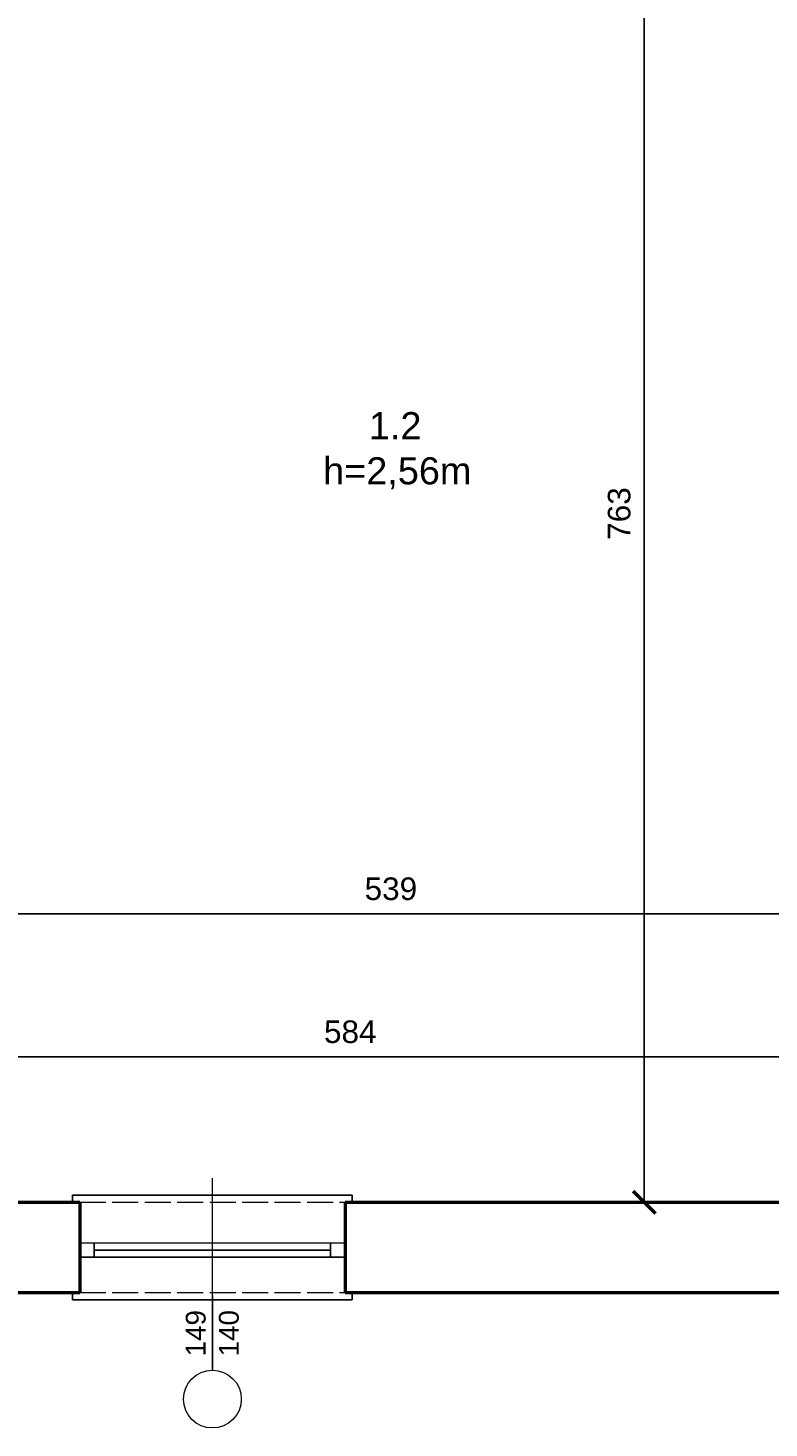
# Model space of a CAD drawing. Header units: metres. Extents: x 158874 to 185002, y -166493 to -154354.
# Tile 48 of 95: x 178805 to 179215, y -156259 to -155484. Entities that reach past the tile are written whole.
import ezdxf

# ---------------------------------------------------------------- set-up
doc = ezdxf.new("R2010")
doc.units = ezdxf.units.M
doc.linetypes.add('ACAD_ISO02W100', pattern=[15, 12, -3])
for name, color, linetype, lineweight in [('2 (średnia)', 1, 'Continuous', 25), ('3 (cienka przerywana)', 252, 'ACAD_ISO02W100', 13), ('3 (cienka)', 252, 'Continuous', 9), ('gruba50', 7, 'Continuous', 50), ('Wymiarowanie', 1, 'Continuous', 9), ('wymiarowanie9', 1, 'Continuous', 9)]:
    doc.layers.add(name, color=color, linetype=linetype, lineweight=lineweight)
doc.styles.add('Opisowy', font='arial.ttf')
doc.styles.get("Standard").update_dxf_attribs({"font": 'arial.ttf'})
doc.dimstyles.new('Kopia Opisowy', dxfattribs={"dimscale": 0, "dimtxt": 2.5, "dimasz": 2.5, "dimexe": 1.25, "dimexo": 0.625, "dimgap": 1.5, "dimtad": 1, "dimdec": 0, "dimtxsty": 'Opisowy', "dimblk": 'ARCHTICK', "dimcen": 2.5, "dimadec": 0, "dimazin": 0, "dimtfac": 1, "dimtdec": 0, "dimtmove": 0, "dimatfit": 3, "dimldrblk": 'NONE', "dimfxl": 1, "dimarcsym": 0})

# ---------------------------------------------------------------- blocks, each defined once
blk = doc.blocks.new('_ArchTick')
at = {"color": 0, "linetype": 'ByBlock', "const_width": 0.15}
blk.add_lwpolyline([(-0.5, -0.5), (0.5, 0.5)], dxfattribs=at)
blk = doc.blocks.new('*D374')
at = {"layer": 'Defpoints', "color": 0, "ltscale": 0.2, "transparency": 16777216}
for p in [(179146.23, -155371.22), (179146.23, -156134.22), (179146.23, -156134.22)]:
    blk.add_point(p, dxfattribs=at)
at = {"layer": 'wymiarowanie9', "color": 0, "lineweight": -2, "ltscale": 0.2, "transparency": 16777216}
for p, q in [((179146.23, -155371.22), (179146.23, -156134.22)), ((179149.36, -155371.22), (179152.48, -155371.22)), ((179149.36, -156134.22), (179152.48, -156134.22))]:
    blk.add_line(p, q, dxfattribs=at)
at = {"layer": 'wymiarowanie9', "color": 0, "lineweight": -2, "ltscale": 0.2, "transparency": 16777216, "xscale": 12.5, "yscale": 12.5, "zscale": 12.5}
for p, rotation in [((179146.23, -155371.22), 90), ((179146.23, -156134.22), 270)]:
    blk.add_blockref('_ArchTick', p, dxfattribs=dict(at, rotation=rotation))
at = {"layer": 'wymiarowanie9', "color": 0, "ltscale": 0.2, "transparency": 16777216, "insert": (179132.35, -155752.72), "char_height": 12.5, "attachment_point": 5, "rotation": 90, "style": 'Opisowy'}
blk.add_mtext('763', dxfattribs=at)
blk = doc.blocks.new('_None')
blk = doc.blocks.new('*D365')
at = {"layer": 'Defpoints', "color": 0, "ltscale": 0.2, "transparency": 16777216}
for p in [(178691.32, -156053.72), (178691.32, -156053.72), (179275.32, -156053.72)]:
    blk.add_point(p, dxfattribs=at)
at = {"layer": 'wymiarowanie9', "color": 0, "lineweight": -2, "ltscale": 0.2, "transparency": 16777216}
for p, q in [((178691.32, -156050.6), (178691.32, -156047.47)), ((179275.32, -156053.72), (178691.32, -156053.72)), ((179275.32, -156056.85), (179275.32, -156059.97))]:
    blk.add_line(p, q, dxfattribs=at)
at = {"layer": 'wymiarowanie9', "color": 0, "lineweight": -2, "ltscale": 0.2, "transparency": 16777216, "xscale": 12.5, "yscale": 12.5, "zscale": 12.5, "rotation": 180}
blk.add_blockref('_ArchTick', (178691.32, -156053.72), dxfattribs=at)
at = {"layer": 'wymiarowanie9', "color": 0, "lineweight": -2, "ltscale": 0.2, "transparency": 16777216, "xscale": 12.5, "yscale": 12.5, "zscale": 12.5}
blk.add_blockref('_ArchTick', (179275.32, -156053.72), dxfattribs=at)
at = {"layer": 'wymiarowanie9', "color": 0, "ltscale": 0.2, "transparency": 16777216, "insert": (178983.32, -156039.84), "char_height": 12.5, "attachment_point": 5, "style": 'Opisowy'}
blk.add_mtext('584', dxfattribs=at)
blk = doc.blocks.new('*D372')
at = {"layer": 'Defpoints', "color": 0, "ltscale": 0.2, "transparency": 16777216}
for p in [(178736.32, -155974.52), (179275.32, -155974.52), (179275.32, -155974.52)]:
    blk.add_point(p, dxfattribs=at)
at = {"layer": 'wymiarowanie9', "color": 0, "lineweight": -2, "ltscale": 0.2, "transparency": 16777216}
for p, q in [((178736.32, -155971.39), (178736.32, -155968.27)), ((179275.32, -155971.39), (179275.32, -155968.27)), ((178736.32, -155974.52), (179275.32, -155974.52))]:
    blk.add_line(p, q, dxfattribs=at)
at = {"layer": 'wymiarowanie9', "color": 0, "lineweight": -2, "ltscale": 0.2, "transparency": 16777216, "xscale": 12.5, "yscale": 12.5, "zscale": 12.5, "rotation": 180}
blk.add_blockref('_ArchTick', (178736.32, -155974.52), dxfattribs=at)
at = {"layer": 'wymiarowanie9', "color": 0, "lineweight": -2, "ltscale": 0.2, "transparency": 16777216, "xscale": 12.5, "yscale": 12.5, "zscale": 12.5}
blk.add_blockref('_ArchTick', (179275.32, -155974.52), dxfattribs=at)
at = {"layer": 'wymiarowanie9', "color": 0, "ltscale": 0.2, "transparency": 16777216, "insert": (179005.82, -155960.63), "char_height": 12.5, "attachment_point": 5, "style": 'Opisowy'}
blk.add_mtext('539', dxfattribs=at)

msp = doc.modelspace()

# ---------------------------------------------------------------- linework, layer by layer
at = {"layer": '2 (średnia)'}
for p, q in [((178829.43, -156130.22), (178984.43, -156130.22)), ((178829.43, -156130.22), (178829.43, -156134.22)), ((178984.43, -156130.22), (178984.43, -156134.22)), ((178833.43, -156156.68), (178980.43, -156156.78)), ((178841.43, -156156.68), (178841.43, -156164.68)), ((178841.43, -156160.68), (178972.43, -156160.68)), ((178972.43, -156156.78), (178972.43, -156164.68)), ((178833.43, -156164.68), (178980.43, -156164.68)), ((178829.43, -156188.22), (178829.43, -156184.22)), ((178984.43, -156188.22), (178984.43, -156184.22)), ((178829.43, -156188.22), (178984.43, -156188.22))]:
    msp.add_line(p, q, dxfattribs=at)
at = {"layer": '3 (cienka przerywana)', "ltscale": 1.2}
for p, q in [((178833.43, -156134.22), (178980.43, -156134.22)), ((178833.43, -156184.22), (178980.43, -156184.22))]:
    msp.add_line(p, q, dxfattribs=at)
at = {"layer": '3 (cienka)'}
for p, q in [((178906.93, -156227.22), (178906.93, -156120.78)), ((178906.93, -156185.9), (178906.93, -156227.22))]:
    msp.add_line(p, q, dxfattribs=at)
msp.add_circle((178906.93, -156243.22), 16, dxfattribs=at)
at = {"layer": 'gruba50', "ltscale": 0.2}
for p, q in [((178736.32, -156134.22), (178833.43, -156134.22)), ((178833.43, -156134.22), (178833.43, -156184.22)), ((178980.43, -156134.22), (179379.64, -156134.22)), ((178980.43, -156134.22), (178980.43, -156184.22)), ((178406.76, -156184.22), (178833.43, -156184.22)), ((178980.43, -156184.22), (179379.64, -156184.22))]:
    msp.add_line(p, q, dxfattribs=at)

# ---------------------------------------------------------------- texts
at = {"layer": '3 (cienka)', "insert": (178906.93, -156206.72), "char_height": 11, "attachment_point": 5, "rotation": 90}
msp.add_mtext_dynamic_manual_height_columns('\\pxqc;149\\P140', width=30.4029, gutter_width=12.5, heights=[0], dxfattribs=at)
at = {"layer": 'Wymiarowanie', "insert": (178968.31, -155696.55), "char_height": 15, "attachment_point": 1, "style": 'Opisowy'}
msp.add_mtext_dynamic_manual_height_columns('\\A1;\\pxqc;1.2 \\P\\pq*;h=2,56m', width=79.8241, gutter_width=20, heights=[0], dxfattribs=at)

# ---------------------------------------------------------------- dimensions: what is measured, and where the dimension line sits
at = {"layer": 'wymiarowanie9', "ltscale": 0.2}
dim = msp.add_linear_dim(base=(179146.23, -156134.22), p1=(179146.23, -155371.22), p2=(179146.23, -156134.22), angle=90, dimstyle='Kopia Opisowy', dxfattribs=at)
dim.commit()
dim.dimension.update_dxf_attribs({"geometry": '*D374', "text_midpoint": (179132.35, -155752.72)})
for base, p1, p2, picture, middle in [((179275.32, -155974.52), (178736.32, -155974.52), (179275.32, -155974.52), '*D372', (179005.82, -155960.63)), ((178691.32, -156053.72), (179275.32, -156053.72), (178691.32, -156053.72), '*D365', (178983.32, -156039.84))]:
    dim = msp.add_linear_dim(base=base, p1=p1, p2=p2, dimstyle='Kopia Opisowy', dxfattribs=at)
    dim.commit()
    dim.dimension.update_dxf_attribs({"geometry": picture, "text_midpoint": middle})

doc.saveas('drawing.dxf')
